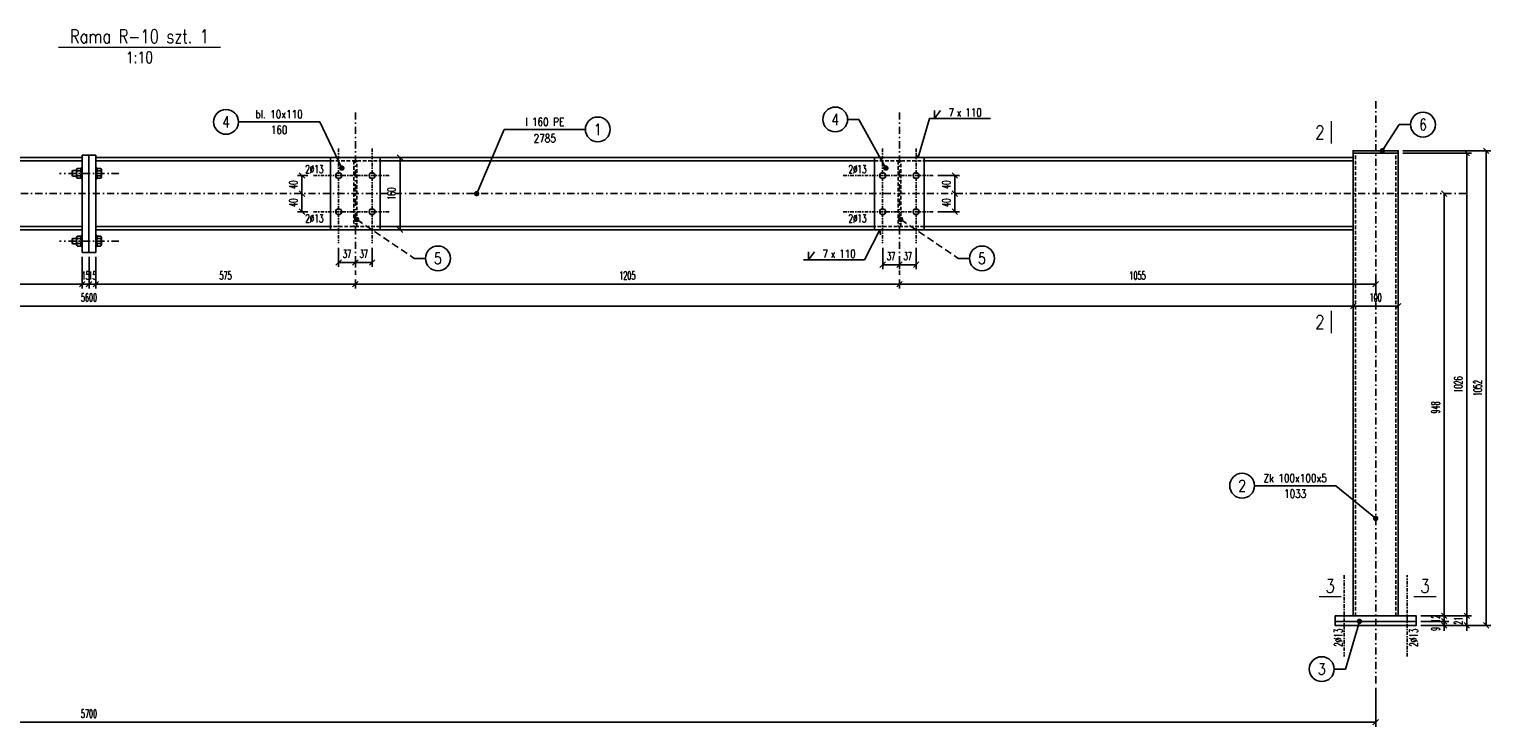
# Model space of a CAD drawing. Header units: millimetres. Extents: x -228255 to 14536, y -140109 to 119945.
# Tile 93 of 123: x -115601 to -112364, y 43549 to 45095. Entities that reach past the tile are written whole.
import ezdxf
from ezdxf.enums import TextEntityAlignment as Align

# ---------------------------------------------------------------- set-up
doc = ezdxf.new("R2010")
doc.units = ezdxf.units.MM
doc.header["$LTSCALE"] = 2.5
for name, pattern in [('DASHDOT', [25.4, 12.7, -6.35, 0, -6.35]), ('DASHDOT2', [12.7, 6.35, -3.175, 0, -3.175]), ('DASHED', [19.05, 12.7, -6.35]), ('DASHED2', [9.525, 6.35, -3.175])]:
    doc.linetypes.add(name, pattern=pattern)
for name, color, linetype in [('Gruba', 6, 'Continuous'), ('Laczniki', 30, 'Continuous'), ('Opisy_stal', 7, 'Continuous'), ('Osie', 134, 'DASHDOT'), ('Osie_stal', 221, 'DASHDOT2'), ('stal', 4, 'Continuous'), ('Stal_nw', 181, 'DASHED2'), ('Tekst', 31, 'Continuous'), ('Wymiary', 86, 'Continuous')]:
    doc.layers.add(name, color=color, linetype=linetype)
doc.styles.get("Standard").update_dxf_attribs({"font": 'romans.shx', "width": 0.65})
doc.styles.add('style1', font='romand.shx', dxfattribs={"width": 0.8})
doc.styles.add('style3', font='romans.shx', dxfattribs={"width": 0.5})
doc.dimstyles.new('Skala_10', dxfattribs={"dimtxt": 18, "dimasz": 12, "dimexe": 10, "dimexo": 10, "dimgap": 10, "dimtad": 1, "dimdec": 0, "dimdsep": 46, "dimtxsty": 'style3', "dimblk": 'OBLIQUE', "dimcen": 0, "dimdle": 1, "dimclrd": 256, "dimclre": 256, "dimclrt": 31, "dimadec": 1, "dimazin": 0, "dimtfac": 1, "dimtdec": 0, "dimtix": 1, "dimtmove": 2, "dimatfit": 0, "dimldrblk": 'DOT', "dimfxl": 1, "dimtolj": 1, "dimtzin": 0, "dimlwd": -1, "dimlwe": -1, "dimarcsym": 0})
doc.dimstyles.new('Skala_10$7', dxfattribs={"dimscale": 0, "dimtxt": 18, "dimasz": 12, "dimexe": 10, "dimexo": 15, "dimgap": 5, "dimtad": 1, "dimdec": 0, "dimrnd": 0.5, "dimzin": 9, "dimdsep": 46, "dimtxsty": 'Standard', "dimblk1": 'OBLIQUE', "dimblk2": 'OBLIQUE', "dimsah": 1, "dimcen": 10, "dimdle": 10, "dimclrt": 31, "dimadec": 0, "dimazin": 0, "dimtfac": 1, "dimtdec": 0, "dimtmove": 2, "dimatfit": 3, "dimldrblk": 'DOT', "dimfxl": 1, "dimtolj": 1, "dimtzin": 9, "dimarcsym": 0})

# ---------------------------------------------------------------- blocks, each defined once
blk = doc.blocks.new('_Oblique')
at = {"color": 0, "linetype": 'ByBlock', "lineweight": -2}
blk.add_line((-0.5, -0.5), (0.5, 0.5), dxfattribs=at)
blk = doc.blocks.new('*D186')
at = {"layer": 'Defpoints', "color": 0, "ltscale": 0.5, "transparency": 16777216}
for p in [(-118319, 43645.4), (-112619, 43645.4), (-112619, 43559.2)]:
    blk.add_point(p, dxfattribs=at)
at = {"layer": 'Wymiary', "ltscale": 0.5, "transparency": 16777216}
for p, q in [((-118319, 43635.4), (-118319, 43549.2)), ((-112619, 43635.4), (-112619, 43549.2)), ((-118320, 43559.2), (-112618, 43559.2))]:
    blk.add_line(p, q, dxfattribs=at)
at = {"layer": 'Wymiary', "ltscale": 0.5, "transparency": 16777216, "xscale": 12, "yscale": 12, "zscale": 12, "rotation": 180}
blk.add_blockref('_Oblique', (-118319, 43559.2), dxfattribs=at)
at = {"layer": 'Wymiary', "ltscale": 0.5, "transparency": 16777216, "xscale": 12, "yscale": 12, "zscale": 12}
blk.add_blockref('_Oblique', (-112619, 43559.2), dxfattribs=at)
at = {"layer": 'Wymiary', "color": 31, "ltscale": 0.5, "transparency": 16777216, "insert": (-115469, 43578.2), "char_height": 18, "attachment_point": 5, "style": 'style3'}
blk.add_mtext('\\A1;5700', dxfattribs=at)
blk = doc.blocks.new('_Dot')
at = {"color": 0, "linetype": 'ByBlock', "lineweight": -2}
blk.add_line((-0.5, 0), (-1, 0), dxfattribs=at)
at = {"color": 0, "linetype": 'ByBlock', "const_width": 0.5}
blk.add_lwpolyline([(-0.25, 0, 1), (0.25, 0, 1)], format="xyb", close=True, dxfattribs=at)
blk = doc.blocks.new('*D187')
at = {"layer": 'Defpoints', "color": 0, "ltscale": 0.5, "transparency": 16777216}
for p in [(-112529, 43782.8), (-112529, 43773.9), (-112467.2, 43782.8)]:
    blk.add_point(p, dxfattribs=at)
at = {"layer": 'Wymiary', "ltscale": 0.5, "transparency": 16777216}
for p, q in [((-112519, 43782.8), (-112457.2, 43782.8)), ((-112519, 43773.9), (-112457.2, 43773.9)), ((-112467.2, 43782.8), (-112467.2, 43794.8)), ((-112467.2, 43773.9), (-112467.2, 43782.8)), ((-112467.2, 43773.9), (-112467.2, 43761.9))]:
    blk.add_line(p, q, dxfattribs=at)
at = {"layer": 'Wymiary', "ltscale": 0.5, "transparency": 16777216, "xscale": 12, "yscale": 12, "zscale": 12}
for p, rotation in [((-112467.2, 43782.8), 270), ((-112467.2, 43773.9), 90)]:
    blk.add_blockref('_Oblique', p, dxfattribs=dict(at, rotation=rotation))
at = {"layer": 'Wymiary', "color": 31, "ltscale": 0.5, "transparency": 16777216, "insert": (-112486.2, 43766), "char_height": 18, "attachment_point": 5, "rotation": 90, "style": 'style3'}
blk.add_mtext('\\A1;9', dxfattribs=at)
blk = doc.blocks.new('*D188')
at = {"layer": 'Defpoints', "color": 0, "ltscale": 0.5, "transparency": 16777216}
for p in [(-112467.2, 44730.4), (-112467.2, 44730.4), (-112529, 43782.8)]:
    blk.add_point(p, dxfattribs=at)
at = {"layer": 'Wymiary', "ltscale": 0.5, "transparency": 16777216}
for p, q in [((-112467.2, 43781.8), (-112467.2, 44731.4)), ((-112519, 43782.8), (-112457.2, 43782.8))]:
    blk.add_line(p, q, dxfattribs=at)
at = {"layer": 'Wymiary', "ltscale": 0.5, "transparency": 16777216, "xscale": 12, "yscale": 12, "zscale": 12}
for p, rotation in [((-112467.2, 44730.4), 90), ((-112467.2, 43782.8), 270)]:
    blk.add_blockref('_Oblique', p, dxfattribs=dict(at, rotation=rotation))
at = {"layer": 'Wymiary', "color": 31, "ltscale": 0.5, "transparency": 16777216, "insert": (-112486.2, 44256.6), "char_height": 18, "attachment_point": 5, "rotation": 90, "style": 'style3'}
blk.add_mtext('\\A1;948', dxfattribs=at)
blk = doc.blocks.new('*D189')
at = {"layer": 'Defpoints', "color": 0, "ltscale": 0.5, "transparency": 16777216}
for p in [(-112529, 43794.8), (-112529, 43773.9), (-112417, 43794.8)]:
    blk.add_point(p, dxfattribs=at)
at = {"layer": 'Wymiary', "ltscale": 0.5, "transparency": 16777216}
for p, q in [((-112417, 43794.8), (-112417, 43806.8)), ((-112519, 43794.8), (-112407, 43794.8)), ((-112519, 43773.9), (-112407, 43773.9)), ((-112417, 43773.9), (-112417, 43794.8)), ((-112417, 43773.9), (-112417, 43761.9))]:
    blk.add_line(p, q, dxfattribs=at)
at = {"layer": 'Wymiary', "ltscale": 0.5, "transparency": 16777216, "xscale": 12, "yscale": 12, "zscale": 12}
for p, rotation in [((-112417, 43794.8), 270), ((-112417, 43773.9), 90)]:
    blk.add_blockref('_Oblique', p, dxfattribs=dict(at, rotation=rotation))
at = {"layer": 'Wymiary', "color": 31, "ltscale": 0.5, "transparency": 16777216, "insert": (-112436, 43784.3), "char_height": 18, "attachment_point": 5, "rotation": 90, "style": 'style3'}
blk.add_mtext('\\A1;21', dxfattribs=at)
blk = doc.blocks.new('*D190')
at = {"layer": 'Defpoints', "color": 0, "ltscale": 0.5, "transparency": 16777216}
for p in [(-112569, 44820.4), (-112417, 44820.4), (-112529, 43794.8)]:
    blk.add_point(p, dxfattribs=at)
at = {"layer": 'Wymiary', "ltscale": 0.5, "transparency": 16777216}
for p, q in [((-112559, 44820.4), (-112407, 44820.4)), ((-112417, 43793.8), (-112417, 44821.4)), ((-112519, 43794.8), (-112407, 43794.8))]:
    blk.add_line(p, q, dxfattribs=at)
at = {"layer": 'Wymiary', "ltscale": 0.5, "transparency": 16777216, "xscale": 12, "yscale": 12, "zscale": 12}
for p, rotation in [((-112417, 44820.4), 90), ((-112417, 43794.8), 270)]:
    blk.add_blockref('_Oblique', p, dxfattribs=dict(at, rotation=rotation))
at = {"layer": 'Wymiary', "color": 31, "ltscale": 0.5, "transparency": 16777216, "insert": (-112436, 44307.6), "char_height": 18, "attachment_point": 5, "rotation": 90, "style": 'style3'}
blk.add_mtext('\\A1;1026', dxfattribs=at)
blk = doc.blocks.new('*D191')
at = {"layer": 'Defpoints', "color": 0, "ltscale": 0.5, "transparency": 16777216}
for p in [(-112569, 44825.4), (-112529, 43773.9), (-112374.1, 43773.9)]:
    blk.add_point(p, dxfattribs=at)
at = {"layer": 'Wymiary', "ltscale": 0.5, "transparency": 16777216}
for p, q in [((-112559, 44825.4), (-112364.1, 44825.4)), ((-112374.1, 44826.4), (-112374.1, 43772.9)), ((-112519, 43773.9), (-112364.1, 43773.9))]:
    blk.add_line(p, q, dxfattribs=at)
at = {"layer": 'Wymiary', "ltscale": 0.5, "transparency": 16777216, "xscale": 12, "yscale": 12, "zscale": 12}
for p, rotation in [((-112374.1, 44825.4), 90), ((-112374.1, 43773.9), 270)]:
    blk.add_blockref('_Oblique', p, dxfattribs=dict(at, rotation=rotation))
at = {"layer": 'Wymiary', "color": 31, "ltscale": 0.5, "transparency": 16777216, "insert": (-112393.1, 44299.6), "char_height": 18, "attachment_point": 5, "rotation": 90, "style": 'style3'}
blk.add_mtext('\\A1;1052', dxfattribs=at)
blk = doc.blocks.new('*D192')
at = {"layer": 'Defpoints', "color": 0, "ltscale": 0.5, "transparency": 16777216}
for p in [(-115484, 44600.4), (-118319, 44561.1), (-115484, 44529.9)]:
    blk.add_point(p, dxfattribs=at)
at = {"layer": 'Wymiary', "ltscale": 0.5, "transparency": 16777216}
for p, q in [((-115484, 44590.4), (-115484, 44519.9)), ((-118319, 44551.1), (-118319, 44519.9)), ((-118320, 44529.9), (-115483, 44529.9))]:
    blk.add_line(p, q, dxfattribs=at)
at = {"layer": 'Wymiary', "ltscale": 0.5, "transparency": 16777216, "xscale": 12, "yscale": 12, "zscale": 12, "rotation": 180}
blk.add_blockref('_Oblique', (-118319, 44529.9), dxfattribs=at)
at = {"layer": 'Wymiary', "ltscale": 0.5, "transparency": 16777216, "xscale": 12, "yscale": 12, "zscale": 12}
blk.add_blockref('_Oblique', (-115484, 44529.9), dxfattribs=at)
at = {"layer": 'Wymiary', "color": 31, "ltscale": 0.5, "transparency": 16777216, "insert": (-116901.5, 44548.9), "char_height": 18, "attachment_point": 5, "style": 'style3'}
blk.add_mtext('\\A1;2835', dxfattribs=at)
blk = doc.blocks.new('*D149')
at = {"layer": 'Defpoints', "color": 0, "ltscale": 0.5, "transparency": 16777216}
for p in [(-114879, 44550.4), (-113674, 44550.4), (-113674, 44529.9)]:
    blk.add_point(p, dxfattribs=at)
at = {"layer": 'Wymiary', "ltscale": 0.5, "transparency": 16777216}
for p, q in [((-114880, 44529.9), (-113673, 44529.9)), ((-114879, 44540.4), (-114879, 44519.9)), ((-113674, 44540.4), (-113674, 44519.9))]:
    blk.add_line(p, q, dxfattribs=at)
at = {"layer": 'Wymiary', "ltscale": 0.5, "transparency": 16777216, "xscale": 12, "yscale": 12, "zscale": 12, "rotation": 180}
blk.add_blockref('_Oblique', (-114879, 44529.9), dxfattribs=at)
at = {"layer": 'Wymiary', "ltscale": 0.5, "transparency": 16777216, "xscale": 12, "yscale": 12, "zscale": 12}
blk.add_blockref('_Oblique', (-113674, 44529.9), dxfattribs=at)
at = {"layer": 'Wymiary', "color": 31, "ltscale": 0.5, "transparency": 16777216, "insert": (-114276.5, 44548.9), "char_height": 18, "attachment_point": 5, "style": 'style3'}
blk.add_mtext('\\A1;1205', dxfattribs=at)
blk = doc.blocks.new('*D150')
at = {"layer": 'Defpoints', "color": 0, "ltscale": 0.5, "transparency": 16777216}
for p in [(-113674, 44550.4), (-112619, 44550.4), (-112619, 44529.9)]:
    blk.add_point(p, dxfattribs=at)
at = {"layer": 'Wymiary', "ltscale": 0.5, "transparency": 16777216}
for p, q in [((-113675, 44529.9), (-112618, 44529.9)), ((-113674, 44540.4), (-113674, 44519.9)), ((-112619, 44540.4), (-112619, 44519.9))]:
    blk.add_line(p, q, dxfattribs=at)
at = {"layer": 'Wymiary', "ltscale": 0.5, "transparency": 16777216, "xscale": 12, "yscale": 12, "zscale": 12, "rotation": 180}
blk.add_blockref('_Oblique', (-113674, 44529.9), dxfattribs=at)
at = {"layer": 'Wymiary', "ltscale": 0.5, "transparency": 16777216, "xscale": 12, "yscale": 12, "zscale": 12}
blk.add_blockref('_Oblique', (-112619, 44529.9), dxfattribs=at)
at = {"layer": 'Wymiary', "color": 31, "ltscale": 0.5, "transparency": 16777216, "insert": (-113146.5, 44548.9), "char_height": 18, "attachment_point": 5, "style": 'style3'}
blk.add_mtext('\\A1;1055', dxfattribs=at)
blk = doc.blocks.new('*D152')
at = {"layer": 'Defpoints', "color": 0, "ltscale": 0.5, "transparency": 16777216}
for p in [(-118269, 44496.7), (-112669, 44481.3), (-112669, 44481.3)]:
    blk.add_point(p, dxfattribs=at)
at = {"layer": 'Wymiary', "ltscale": 0.5, "transparency": 16777216}
for p, q in [((-118270, 44481.3), (-112668, 44481.3)), ((-118269, 44486.7), (-118269, 44471.3))]:
    blk.add_line(p, q, dxfattribs=at)
at = {"layer": 'Wymiary', "ltscale": 0.5, "transparency": 16777216, "xscale": 12, "yscale": 12, "zscale": 12, "rotation": 180}
blk.add_blockref('_Oblique', (-118269, 44481.3), dxfattribs=at)
at = {"layer": 'Wymiary', "ltscale": 0.5, "transparency": 16777216, "xscale": 12, "yscale": 12, "zscale": 12}
blk.add_blockref('_Oblique', (-112669, 44481.3), dxfattribs=at)
at = {"layer": 'Wymiary', "color": 31, "ltscale": 0.5, "transparency": 16777216, "insert": (-115469, 44500.3), "char_height": 18, "attachment_point": 5, "style": 'style3'}
blk.add_mtext('\\A1;5600', dxfattribs=at)
blk = doc.blocks.new('*D153')
at = {"layer": 'Defpoints', "color": 0, "ltscale": 0.5, "transparency": 16777216}
for p in [(-112669, 44481.3), (-112569, 44481.3), (-112569, 44481.3)]:
    blk.add_point(p, dxfattribs=at)
at = {"layer": 'Wymiary', "ltscale": 0.5, "transparency": 16777216}
blk.add_line((-112670, 44481.3), (-112568, 44481.3), dxfattribs=at)
at = {"layer": 'Wymiary', "ltscale": 0.5, "transparency": 16777216, "xscale": 12, "yscale": 12, "zscale": 12, "rotation": 180}
blk.add_blockref('_Oblique', (-112669, 44481.3), dxfattribs=at)
at = {"layer": 'Wymiary', "ltscale": 0.5, "transparency": 16777216, "xscale": 12, "yscale": 12, "zscale": 12}
blk.add_blockref('_Oblique', (-112569, 44481.3), dxfattribs=at)
at = {"layer": 'Wymiary', "color": 31, "ltscale": 0.5, "transparency": 16777216, "insert": (-112619, 44500.3), "char_height": 18, "attachment_point": 5, "style": 'style3'}
blk.add_mtext('\\A1;100', dxfattribs=at)
blk = doc.blocks.new('*D154')
at = {"layer": 'Defpoints', "color": 0, "ltscale": 0.5, "transparency": 16777216}
for p in [(-114916, 44620.4), (-114879, 44592), (-114879, 44578)]:
    blk.add_point(p, dxfattribs=at)
at = {"layer": 'Wymiary', "ltscale": 0.5, "transparency": 16777216}
for p, q in [((-114916, 44610.4), (-114916, 44568)), ((-114917, 44578), (-114878, 44578)), ((-114879, 44582), (-114879, 44568))]:
    blk.add_line(p, q, dxfattribs=at)
at = {"layer": 'Wymiary', "ltscale": 0.5, "transparency": 16777216, "xscale": 12, "yscale": 12, "zscale": 12, "rotation": 180}
blk.add_blockref('_Oblique', (-114916, 44578), dxfattribs=at)
at = {"layer": 'Wymiary', "ltscale": 0.5, "transparency": 16777216, "xscale": 12, "yscale": 12, "zscale": 12}
blk.add_blockref('_Oblique', (-114879, 44578), dxfattribs=at)
at = {"layer": 'Wymiary', "color": 31, "ltscale": 0.5, "transparency": 16777216, "insert": (-114897.5, 44597), "char_height": 18, "attachment_point": 5, "style": 'style3'}
blk.add_mtext('\\A1;37', dxfattribs=at)
blk = doc.blocks.new('*D155')
at = {"layer": 'Defpoints', "color": 0, "ltscale": 0.5, "transparency": 16777216}
for p in [(-114842, 44620.4), (-114879, 44592), (-114842, 44578)]:
    blk.add_point(p, dxfattribs=at)
at = {"layer": 'Wymiary', "ltscale": 0.5, "transparency": 16777216}
for p, q in [((-114842, 44610.4), (-114842, 44568)), ((-114880, 44578), (-114841, 44578)), ((-114879, 44582), (-114879, 44568))]:
    blk.add_line(p, q, dxfattribs=at)
at = {"layer": 'Wymiary', "ltscale": 0.5, "transparency": 16777216, "xscale": 12, "yscale": 12, "zscale": 12, "rotation": 180}
blk.add_blockref('_Oblique', (-114879, 44578), dxfattribs=at)
at = {"layer": 'Wymiary', "ltscale": 0.5, "transparency": 16777216, "xscale": 12, "yscale": 12, "zscale": 12}
blk.add_blockref('_Oblique', (-114842, 44578), dxfattribs=at)
at = {"layer": 'Wymiary', "color": 31, "ltscale": 0.5, "transparency": 16777216, "insert": (-114860.5, 44597), "char_height": 18, "attachment_point": 5, "style": 'style3'}
blk.add_mtext('\\A1;37', dxfattribs=at)
blk = doc.blocks.new('*D156')
at = {"layer": 'Defpoints', "color": 0, "ltscale": 0.5, "transparency": 16777216}
for p in [(-113711, 44620.4), (-113674, 44589.2), (-113674, 44573)]:
    blk.add_point(p, dxfattribs=at)
at = {"layer": 'Wymiary', "ltscale": 0.5, "transparency": 16777216}
for p, q in [((-113711, 44610.4), (-113711, 44563)), ((-113674, 44579.2), (-113674, 44563)), ((-113712, 44573), (-113673, 44573))]:
    blk.add_line(p, q, dxfattribs=at)
at = {"layer": 'Wymiary', "ltscale": 0.5, "transparency": 16777216, "xscale": 12, "yscale": 12, "zscale": 12, "rotation": 180}
blk.add_blockref('_Oblique', (-113711, 44573), dxfattribs=at)
at = {"layer": 'Wymiary', "ltscale": 0.5, "transparency": 16777216, "xscale": 12, "yscale": 12, "zscale": 12}
blk.add_blockref('_Oblique', (-113674, 44573), dxfattribs=at)
at = {"layer": 'Wymiary', "color": 31, "ltscale": 0.5, "transparency": 16777216, "insert": (-113692.5, 44592), "char_height": 18, "attachment_point": 5, "style": 'style3'}
blk.add_mtext('\\A1;37', dxfattribs=at)
blk = doc.blocks.new('*D157')
at = {"layer": 'Defpoints', "color": 0, "ltscale": 0.5, "transparency": 16777216}
for p in [(-113637, 44620.4), (-113674, 44589.2), (-113637, 44573)]:
    blk.add_point(p, dxfattribs=at)
at = {"layer": 'Wymiary', "ltscale": 0.5, "transparency": 16777216}
for p, q in [((-113637, 44610.4), (-113637, 44563)), ((-113674, 44579.2), (-113674, 44563)), ((-113675, 44573), (-113636, 44573))]:
    blk.add_line(p, q, dxfattribs=at)
at = {"layer": 'Wymiary', "ltscale": 0.5, "transparency": 16777216, "xscale": 12, "yscale": 12, "zscale": 12, "rotation": 180}
blk.add_blockref('_Oblique', (-113674, 44573), dxfattribs=at)
at = {"layer": 'Wymiary', "ltscale": 0.5, "transparency": 16777216, "xscale": 12, "yscale": 12, "zscale": 12}
blk.add_blockref('_Oblique', (-113637, 44573), dxfattribs=at)
at = {"layer": 'Wymiary', "color": 31, "ltscale": 0.5, "transparency": 16777216, "insert": (-113655.5, 44592), "char_height": 18, "attachment_point": 5, "style": 'style3'}
blk.add_mtext('\\A1;37', dxfattribs=at)
blk = doc.blocks.new('*D158')
at = {"layer": 'Defpoints', "color": 0, "ltscale": 0.5, "transparency": 16777216}
for p in [(-114997.3, 44730.4), (-114997.3, 44730.4), (-114974, 44690.4)]:
    blk.add_point(p, dxfattribs=at)
at = {"layer": 'Wymiary', "ltscale": 0.5, "transparency": 16777216}
for p, q in [((-114997.3, 44689.4), (-114997.3, 44731.4)), ((-114984, 44690.4), (-115007.3, 44690.4))]:
    blk.add_line(p, q, dxfattribs=at)
at = {"layer": 'Wymiary', "ltscale": 0.5, "transparency": 16777216, "xscale": 12, "yscale": 12, "zscale": 12}
for p, rotation in [((-114997.3, 44730.4), 90), ((-114997.3, 44690.4), 270)]:
    blk.add_blockref('_Oblique', p, dxfattribs=dict(at, rotation=rotation))
at = {"layer": 'Wymiary', "color": 31, "ltscale": 0.5, "transparency": 16777216, "insert": (-115016.3, 44710.4), "char_height": 18, "attachment_point": 5, "rotation": 90, "style": 'style3'}
blk.add_mtext('\\A1;40', dxfattribs=at)
blk = doc.blocks.new('*D159')
at = {"layer": 'Defpoints', "color": 0, "ltscale": 0.5, "transparency": 16777216}
for p in [(-114997.3, 44770.4), (-114974, 44770.4), (-114997.3, 44730.4)]:
    blk.add_point(p, dxfattribs=at)
at = {"layer": 'Wymiary', "ltscale": 0.5, "transparency": 16777216}
for p, q in [((-114984, 44770.4), (-115007.3, 44770.4)), ((-114997.3, 44729.4), (-114997.3, 44771.4))]:
    blk.add_line(p, q, dxfattribs=at)
at = {"layer": 'Wymiary', "ltscale": 0.5, "transparency": 16777216, "xscale": 12, "yscale": 12, "zscale": 12}
for p, rotation in [((-114997.3, 44770.4), 90), ((-114997.3, 44730.4), 270)]:
    blk.add_blockref('_Oblique', p, dxfattribs=dict(at, rotation=rotation))
at = {"layer": 'Wymiary', "color": 31, "ltscale": 0.5, "transparency": 16777216, "insert": (-115016.3, 44750.4), "char_height": 18, "attachment_point": 5, "rotation": 90, "style": 'style3'}
blk.add_mtext('\\A1;40', dxfattribs=at)
blk = doc.blocks.new('*D160')
at = {"layer": 'Defpoints', "color": 0, "ltscale": 0.5, "transparency": 16777216}
for p in [(-113557.7, 44730.4), (-113551, 44730.4), (-113599, 44690.4)]:
    blk.add_point(p, dxfattribs=at)
at = {"layer": 'Wymiary', "ltscale": 0.5, "transparency": 16777216}
for p, q in [((-113551, 44689.4), (-113551, 44731.4)), ((-113547.7, 44730.4), (-113541, 44730.4)), ((-113589, 44690.4), (-113541, 44690.4))]:
    blk.add_line(p, q, dxfattribs=at)
at = {"layer": 'Wymiary', "ltscale": 0.5, "transparency": 16777216, "xscale": 12, "yscale": 12, "zscale": 12}
for p, rotation in [((-113551, 44730.4), 90), ((-113551, 44690.4), 270)]:
    blk.add_blockref('_Oblique', p, dxfattribs=dict(at, rotation=rotation))
at = {"layer": 'Wymiary', "color": 31, "ltscale": 0.5, "transparency": 16777216, "insert": (-113570, 44710.4), "char_height": 18, "attachment_point": 5, "rotation": 90, "style": 'style3'}
blk.add_mtext('\\A1;40', dxfattribs=at)
blk = doc.blocks.new('*D161')
at = {"layer": 'Defpoints', "color": 0, "ltscale": 0.5, "transparency": 16777216}
for p in [(-113599, 44770.4), (-113551, 44770.4), (-113557.7, 44730.4)]:
    blk.add_point(p, dxfattribs=at)
at = {"layer": 'Wymiary', "ltscale": 0.5, "transparency": 16777216}
for p, q in [((-113589, 44770.4), (-113541, 44770.4)), ((-113551, 44729.4), (-113551, 44771.4)), ((-113547.7, 44730.4), (-113541, 44730.4))]:
    blk.add_line(p, q, dxfattribs=at)
at = {"layer": 'Wymiary', "ltscale": 0.5, "transparency": 16777216, "xscale": 12, "yscale": 12, "zscale": 12}
for p, rotation in [((-113551, 44770.4), 90), ((-113551, 44730.4), 270)]:
    blk.add_blockref('_Oblique', p, dxfattribs=dict(at, rotation=rotation))
at = {"layer": 'Wymiary', "color": 31, "ltscale": 0.5, "transparency": 16777216, "insert": (-113570, 44750.4), "char_height": 18, "attachment_point": 5, "rotation": 90, "style": 'style3'}
blk.add_mtext('\\A1;40', dxfattribs=at)
blk = doc.blocks.new('*D162')
at = {"layer": 'Defpoints', "color": 0, "ltscale": 0.5, "transparency": 16777216}
for p in [(-114824, 44810.4), (-114780.1, 44810.4), (-114824, 44650.4)]:
    blk.add_point(p, dxfattribs=at)
at = {"layer": 'Wymiary', "ltscale": 0.5, "transparency": 16777216}
for p, q in [((-114814, 44810.4), (-114770.1, 44810.4)), ((-114780.1, 44649.4), (-114780.1, 44811.4)), ((-114814, 44650.4), (-114770.1, 44650.4))]:
    blk.add_line(p, q, dxfattribs=at)
at = {"layer": 'Wymiary', "ltscale": 0.5, "transparency": 16777216, "xscale": 12, "yscale": 12, "zscale": 12}
for p, rotation in [((-114780.1, 44810.4), 90), ((-114780.1, 44650.4), 270)]:
    blk.add_blockref('_Oblique', p, dxfattribs=dict(at, rotation=rotation))
at = {"layer": 'Wymiary', "color": 31, "ltscale": 0.5, "transparency": 16777216, "insert": (-114799.1, 44730.4), "char_height": 18, "attachment_point": 5, "rotation": 90, "style": 'style3'}
blk.add_mtext('\\A1;160', dxfattribs=at)
blk = doc.blocks.new('Elem_prawy')
at = {"color": 7}
blk.add_line((0, 0), (25, 0), dxfattribs=at)
blk.add_circle((52.5, 0), 27.5, dxfattribs=at)
at = {"color": 31, "width": 0.8}
blk.add_attdef('22', text='', height=25, dxfattribs=at).set_placement((52.5, 0), align=Align.MIDDLE)
blk = doc.blocks.new('pol_V_lewa')
at = {"color": 7}
for p, q in [((0, 0), (-135, 0)), ((-124, 0), (-110.5, 18)), ((-124, 0), (-124, 18))]:
    blk.add_line(p, q, dxfattribs=at)
at = {"color": 31, "width": 0.8}
blk.add_text('x', height=18, dxfattribs=at).set_placement((-74.9, 4.5))
blk.add_attdef('22', text='', height=18, dxfattribs=at).set_placement((-80.5, 4.5), align=Align.RIGHT)
blk.add_attdef('9999', (-56.2, 4.5), '', height=18, dxfattribs=at)
blk = doc.blocks.new('pol_V_prawa')
at = {"color": 7}
for p, q in [((135, 0), (0, 0)), ((11, 0), (24.5, 18)), ((11, 0), (11, 18))]:
    blk.add_line(p, q, dxfattribs=at)
at = {"color": 31, "width": 0.8}
blk.add_text('x', height=18, dxfattribs=at).set_placement((60.1, 4.5))
blk.add_attdef('22', text='', height=18, dxfattribs=at).set_placement((54.5, 4.5), align=Align.RIGHT)
blk.add_attdef('9999', (78.8, 4.5), '', height=18, dxfattribs=at)
blk = doc.blocks.new('Elem_lewy')
at = {"color": 7}
blk.add_line((0, 0), (-25, 0), dxfattribs=at)
blk.add_circle((-52.5, 0), 27.5, dxfattribs=at)
at = {"color": 31, "width": 0.8}
blk.add_attdef('22', text='', height=25, dxfattribs=at).set_placement((-52.5, 0), align=Align.MIDDLE)
blk = doc.blocks.new('*D195')
at = {"layer": 'Defpoints', "color": 0, "ltscale": 0.5, "transparency": 16777216}
for p in [(-112529, 43794.8), (-112529, 43782.8), (-112467.2, 43794.8)]:
    blk.add_point(p, dxfattribs=at)
at = {"layer": 'Wymiary', "ltscale": 0.5, "transparency": 16777216}
for p, q in [((-112467.2, 43794.8), (-112467.2, 43806.8)), ((-112519, 43794.8), (-112457.2, 43794.8)), ((-112519, 43782.8), (-112457.2, 43782.8)), ((-112467.2, 43782.8), (-112467.2, 43794.8)), ((-112467.2, 43782.8), (-112467.2, 43770.8))]:
    blk.add_line(p, q, dxfattribs=at)
at = {"layer": 'Wymiary', "ltscale": 0.5, "transparency": 16777216, "xscale": 12, "yscale": 12, "zscale": 12}
for p, rotation in [((-112467.2, 43794.8), 270), ((-112467.2, 43782.8), 90)]:
    blk.add_blockref('_Oblique', p, dxfattribs=dict(at, rotation=rotation))
at = {"layer": 'Wymiary', "color": 31, "ltscale": 0.5, "transparency": 16777216, "insert": (-112486.2, 43788.8), "char_height": 18, "attachment_point": 5, "rotation": 90, "style": 'style3'}
blk.add_mtext('\\A1;12', dxfattribs=at)
blk = doc.blocks.new('Op_el_prawy')
at = {"color": 7}
blk.add_line((0, 0), (180, 0), dxfattribs=at)
blk.add_circle((207.5, 0), 27.5, dxfattribs=at)
at = {"color": 31, "width": 0.8}
for tag, p in [('ZK_120X120X5', (90, 7.803)), ('1000', (90, -28.62))]:
    blk.add_attdef(tag, text='', height=18, dxfattribs=at).set_placement(p, align=Align.CENTER)
blk.add_attdef('22', text='', height=25, dxfattribs=at).set_placement((207.5, 0), align=Align.MIDDLE)
blk = doc.blocks.new('Op_el_lewy')
at = {"color": 7}
blk.add_line((0, 0), (-180, 0), dxfattribs=at)
blk.add_circle((-207.5, 0), 27.5, dxfattribs=at)
at = {"color": 31, "width": 0.8}
blk.add_attdef('22', text='', height=25, dxfattribs=at).set_placement((-207.5, 0), align=Align.MIDDLE)
for tag, p in [('ZK_120X120X5', (-90, 7.875)), ('1000', (-90, -26.649))]:
    blk.add_attdef(tag, text='', height=18, dxfattribs=at).set_placement(p, align=Align.CENTER)
blk = doc.blocks.new('nakretkaM12')
at = {"ltscale": 0.2}
for p, q in [((-10, 8.2), (-10, 5.5)), ((-10, 5.5), (-10, -5.5)), ((-9, 11), (-1, 11)), ((-9, 5.5), (-1, 5.5)), ((0, 8.2), (0, 5.5)), ((0, 5.5), (0, -5.5)), ((-10, -5.5), (-10, -8.2)), ((-9, -5.5), (-1, -5.5)), ((-9, -11), (-1, -11)), ((0, -5.5), (0, -8.2))]:
    blk.add_line(p, q, dxfattribs=at)
for centre, radius, start, end in [((-5.7, 8.2), 4.26, 139.932, 220.068), ((5.5, 0), 15.5, 159.3345, 200.6655), ((-4.3, 8.2), 4.26, 319.932, 40.068), ((-15.5, 0), 15.5, 339.3345, 20.6655), ((-5.7, -8.2), 4.26, 139.932, 220.068), ((-4.3, -8.2), 4.26, 319.932, 40.068)]:
    blk.add_arc(centre, radius, start, end, dxfattribs=at)
blk = doc.blocks.new('*D534')
at = {"layer": 'Defpoints', "color": 0, "ltscale": 0.5, "transparency": 16777216}
for p in [(-115484, 44600.4), (-115469, 44600.4), (-115469, 44529.9)]:
    blk.add_point(p, dxfattribs=at)
at = {"layer": 'Wymiary', "ltscale": 0.5, "transparency": 16777216}
for p, q in [((-115484, 44590.4), (-115484, 44519.9)), ((-115469, 44590.4), (-115469, 44519.9)), ((-115484, 44529.9), (-115496, 44529.9)), ((-115484, 44529.9), (-115469, 44529.9)), ((-115469, 44529.9), (-115457, 44529.9))]:
    blk.add_line(p, q, dxfattribs=at)
at = {"layer": 'Wymiary', "ltscale": 0.5, "transparency": 16777216, "xscale": 12, "yscale": 12, "zscale": 12}
blk.add_blockref('_Oblique', (-115484, 44529.9), dxfattribs=at)
at = {"layer": 'Wymiary', "ltscale": 0.5, "transparency": 16777216, "xscale": 12, "yscale": 12, "zscale": 12, "rotation": 180}
blk.add_blockref('_Oblique', (-115469, 44529.9), dxfattribs=at)
at = {"layer": 'Wymiary', "color": 31, "ltscale": 0.5, "transparency": 16777216, "insert": (-115476.5, 44548.9), "char_height": 18, "attachment_point": 5, "style": 'style3'}
blk.add_mtext('\\A1;15', dxfattribs=at)
blk = doc.blocks.new('*D535')
at = {"layer": 'Defpoints', "color": 0, "ltscale": 0.5, "transparency": 16777216}
for p in [(-115469, 44600.4), (-115454, 44600.4), (-115454, 44529.9)]:
    blk.add_point(p, dxfattribs=at)
at = {"layer": 'Wymiary', "ltscale": 0.5, "transparency": 16777216}
for p, q in [((-115469, 44590.4), (-115469, 44519.9)), ((-115454, 44590.4), (-115454, 44519.9)), ((-115469, 44529.9), (-115481, 44529.9)), ((-115469, 44529.9), (-115454, 44529.9)), ((-115454, 44529.9), (-115442, 44529.9))]:
    blk.add_line(p, q, dxfattribs=at)
at = {"layer": 'Wymiary', "ltscale": 0.5, "transparency": 16777216, "xscale": 12, "yscale": 12, "zscale": 12}
blk.add_blockref('_Oblique', (-115469, 44529.9), dxfattribs=at)
at = {"layer": 'Wymiary', "ltscale": 0.5, "transparency": 16777216, "xscale": 12, "yscale": 12, "zscale": 12, "rotation": 180}
blk.add_blockref('_Oblique', (-115454, 44529.9), dxfattribs=at)
at = {"layer": 'Wymiary', "color": 31, "ltscale": 0.5, "transparency": 16777216, "insert": (-115461.5, 44548.9), "char_height": 18, "attachment_point": 5, "style": 'style3'}
blk.add_mtext('\\A1;15', dxfattribs=at)
blk = doc.blocks.new('*D536')
at = {"layer": 'Defpoints', "color": 0, "ltscale": 0.5, "transparency": 16777216}
for p in [(-115454, 44600.4), (-114879, 44550.4), (-114879, 44529.9)]:
    blk.add_point(p, dxfattribs=at)
at = {"layer": 'Wymiary', "ltscale": 0.5, "transparency": 16777216}
for p, q in [((-115454, 44590.4), (-115454, 44519.9)), ((-115455, 44529.9), (-114878, 44529.9)), ((-114879, 44540.4), (-114879, 44519.9))]:
    blk.add_line(p, q, dxfattribs=at)
at = {"layer": 'Wymiary', "ltscale": 0.5, "transparency": 16777216, "xscale": 12, "yscale": 12, "zscale": 12, "rotation": 180}
blk.add_blockref('_Oblique', (-115454, 44529.9), dxfattribs=at)
at = {"layer": 'Wymiary', "ltscale": 0.5, "transparency": 16777216, "xscale": 12, "yscale": 12, "zscale": 12}
blk.add_blockref('_Oblique', (-114879, 44529.9), dxfattribs=at)
at = {"layer": 'Wymiary', "color": 31, "ltscale": 0.5, "transparency": 16777216, "insert": (-115166.5, 44548.9), "char_height": 18, "attachment_point": 5, "style": 'style3'}
blk.add_mtext('\\A1;575', dxfattribs=at)

msp = doc.modelspace()

# ---------------------------------------------------------------- linework, layer by layer
at = {"layer": 'Gruba', "const_width": 3}
for points in [[(-115537.19, 45054.79), (-115177.19, 45054.79)], [(-112717.27, 44891.3), (-112717.27, 44841.3)], [(-112717.27, 44470.92), (-112717.27, 44420.92)], [(-112744.9, 43837.24), (-112694.9, 43837.24)], [(-112534.91, 43837.24), (-112484.91, 43837.24)]]:
    msp.add_lwpolyline(points, dxfattribs=at)
at = {"layer": 'Laczniki', "ltscale": 0.5}
for p, q in [((-115506.55, 44780.37), (-115505.55, 44781.37)), ((-115506.55, 44770.37), (-115506.55, 44780.37)), ((-115496.55, 44781.37), (-115505.55, 44781.37)), ((-115505.55, 44781.37), (-115505.55, 44769.37)), ((-115506.55, 44770.37), (-115505.55, 44769.37)), ((-115496.55, 44769.37), (-115505.55, 44769.37)), ((-115506.55, 44630.37), (-115505.55, 44631.37)), ((-115506.55, 44620.37), (-115506.55, 44630.37)), ((-115506.55, 44620.37), (-115505.55, 44619.37)), ((-115496.55, 44631.37), (-115505.55, 44631.37)), ((-115505.55, 44631.37), (-115505.55, 44619.37)), ((-115496.55, 44619.37), (-115505.55, 44619.37))]:
    msp.add_line(p, q, dxfattribs=at)
for points in [[(-115486.55, 44763.37), (-115484.05, 44763.37), (-115484.05, 44787.37), (-115486.55, 44787.37)], [(-115454.05, 44763.37), (-115451.55, 44763.37), (-115451.55, 44787.37), (-115454.05, 44787.37)], [(-115486.55, 44613.37), (-115484.05, 44613.37), (-115484.05, 44637.37), (-115486.55, 44637.37)], [(-115454.05, 44613.37), (-115451.55, 44613.37), (-115451.55, 44637.37), (-115454.05, 44637.37)]]:
    msp.add_lwpolyline(points, close=True, dxfattribs=at)
at = {"layer": 'Opisy_stal', "ltscale": 0.5}
for p, q in [((-113632.17, 44810.37), (-113607.27, 44896.72)), ((-113636.84, 44816.75), (-113632.17, 44810.37)), ((-113717.64, 44650.37), (-113751.49, 44583.68)), ((-113717.64, 44650.37), (-113716.08, 44638.92))]:
    msp.add_line(p, q, dxfattribs=at)
at = {"layer": 'Osie', "ltscale": 0.5}
for p, q in [((-112619.05, 43645.37), (-112619.05, 44950.37)), ((-114879.05, 44910.37), (-114879.05, 44550.37)), ((-113674.05, 44910.37), (-113674.05, 44550.37)), ((-115403.05, 44775.37), (-115534.05, 44775.37)), ((-112419.05, 44730.37), (-118519.05, 44730.37)), ((-115403.05, 44625.37), (-115534.05, 44625.37))]:
    msp.add_line(p, q, dxfattribs=at)
at = {"layer": 'Osie_stal', "ltscale": 0.5}
for p, q in [((-114916.05, 44830.37), (-114916.05, 44620.37)), ((-114842.05, 44830.37), (-114842.05, 44620.37)), ((-113711.05, 44830.37), (-113711.05, 44620.37)), ((-113637.05, 44830.37), (-113637.05, 44620.37)), ((-114804.05, 44770.37), (-114974.05, 44770.37)), ((-113599.05, 44770.37), (-113799.05, 44770.37)), ((-114804.05, 44690.37), (-114974.05, 44690.37)), ((-113599.05, 44690.37), (-113799.05, 44690.37)), ((-112689.05, 43884.83), (-112689.05, 43704.83)), ((-112549.05, 43704.83), (-112549.05, 43884.83))]:
    msp.add_line(p, q, dxfattribs=at)
at = {"layer": 'stal', "ltscale": 0.5}
for p, q in [((-118269.05, 44802.97), (-115484.05, 44802.97)), ((-115454.05, 44802.97), (-114934.05, 44802.97)), ((-114824.05, 44802.97), (-113729.05, 44802.97)), ((-113619.05, 44802.97), (-112669.05, 44802.97)), ((-118269.05, 44657.77), (-115484.05, 44657.77)), ((-115454.05, 44657.77), (-114934.05, 44657.77)), ((-114824.05, 44657.77), (-113729.05, 44657.77)), ((-113619.05, 44657.77), (-112669.05, 44657.77))]:
    msp.add_line(p, q, dxfattribs=at)
for points in [[(-115484.05, 44650.37), (-118269.05, 44650.37), (-118269.05, 44810.37), (-115484.05, 44810.37)], [(-115454.05, 44810.37), (-114934.05, 44810.37)], [(-114824.05, 44810.37), (-113729.05, 44810.37)], [(-113619.05, 44810.37), (-112669.05, 44810.37), (-112669.05, 44650.37), (-113619.05, 44650.37)], [(-112569.05, 43794.83), (-112569.05, 44820.37), (-112669.05, 44820.37), (-112669.05, 43794.83)], [(-114934.05, 44650.37), (-115454.05, 44650.37)], [(-113729.05, 44650.37), (-114824.05, 44650.37)]]:
    msp.add_lwpolyline(points, dxfattribs=at)
for points in [[(-115484.05, 44600.37), (-115469.05, 44600.37), (-115469.05, 44815.37), (-115484.05, 44815.37)], [(-115454.05, 44600.37), (-115469.05, 44600.37), (-115469.05, 44815.37), (-115454.05, 44815.37)], [(-112669.05, 44820.37), (-112569.05, 44820.37), (-112569.05, 44825.37), (-112669.05, 44825.37)], [(-112709.05, 43782.83), (-112529.05, 43782.83), (-112529.05, 43794.83), (-112709.05, 43794.83)], [(-112709.05, 43794.83), (-112529.05, 43794.83), (-112529.05, 43773.86), (-112709.05, 43773.86)]]:
    msp.add_lwpolyline(points, close=True, dxfattribs=at)
at = {"layer": 'stal'}
for points in [[(-114934.05, 44810.37), (-114824.05, 44810.37), (-114824.05, 44650.37), (-114934.05, 44650.37)], [(-113729.05, 44810.37), (-113619.05, 44810.37), (-113619.05, 44650.37), (-113729.05, 44650.37)]]:
    msp.add_lwpolyline(points, close=True, dxfattribs=at)
for centre in [(-114916.05, 44770.37), (-114842.05, 44770.37), (-113711.05, 44770.37), (-113637.05, 44770.37), (-114916.05, 44690.37), (-114842.05, 44690.37), (-113711.05, 44690.37), (-113637.05, 44690.37)]:
    msp.add_circle(centre, 6.5, dxfattribs=at)
at = {"layer": 'Stal_nw', "ltscale": 0.5}
for p, q in [((-114824.05, 44810.37), (-114934.05, 44810.37)), ((-113619.05, 44810.37), (-113729.05, 44810.37)), ((-112664.05, 43794.83), (-112664.05, 44820.37)), ((-112574.05, 43794.83), (-112574.05, 44820.37)), ((-114934.05, 44802.97), (-114824.05, 44802.97)), ((-113729.05, 44802.97), (-113619.05, 44802.97)), ((-114824.05, 44657.77), (-114934.05, 44657.77)), ((-114934.05, 44650.37), (-114824.05, 44650.37)), ((-113619.05, 44657.77), (-113729.05, 44657.77)), ((-113729.05, 44650.37), (-113619.05, 44650.37))]:
    msp.add_line(p, q, dxfattribs=at)
for points in [[(-114882.05, 44657.77), (-114876.05, 44657.77), (-114876.05, 44802.97), (-114882.05, 44802.97)], [(-113677.05, 44657.77), (-113671.05, 44657.77), (-113671.05, 44802.97), (-113677.05, 44802.97)]]:
    msp.add_lwpolyline(points, close=True, dxfattribs=at)

# ---------------------------------------------------------------- block references
at = {"layer": 'Laczniki', "ltscale": 0.5}
for p in [(-115486.55, 44775.37), (-115441.55, 44775.37), (-115486.55, 44625.37), (-115441.55, 44625.37)]:
    msp.add_blockref('nakretkaM12', p, dxfattribs=at)
at = {"layer": 'Opisy_stal', "ltscale": 0.5}
for name, p, values in [('Op_el_lewy', (-114957.94, 44889.43), {'1000': '160', '22': '4', 'ZK_120X120X5': 'bl. 10x110'}), ('Elem_lewy', (-113763.71, 44894.71), {'22': '4'}), ('pol_V_prawa', (-113607.27, 44896.72), {'9999': '110', '22': '7'}), ('Elem_prawy', (-112566.69, 44883.37), {'22': '6'}), ('Op_el_prawy', (-114549.5, 44872.69), {'1000': '2785', 'ZK_120X120X5': 'I 160 PE', '22': '1'}), ('Elem_prawy', (-114748.63, 44586.9), {'22': '5'}), ('Elem_prawy', (-113543.63, 44586.9), {'22': '5'}), ('pol_V_lewa', (-113751.49, 44583.68), {'22': '7', '9999': '110'}), ('Op_el_lewy', (-112707.34, 44083.27), {'1000': '1033', '22': '2', 'ZK_120X120X5': 'Zk 100x100x5'}), ('Elem_lewy', (-112686.03, 43676.95), {'22': '3'})]:
    msp.add_blockref(name, p, dxfattribs=at).add_auto_attribs(values)

# ---------------------------------------------------------------- texts
at = {"layer": 'Gruba', "style": 'style1', "width": 0.8}
for s, p in [('Rama R-10 szt. 1', (-115357.19, 45054.79)), ('3', (-112719.9, 43837.24)), ('3', (-112509.91, 43837.24))]:
    msp.add_text(s, height=30, dxfattribs=at).set_placement(p, align=Align.BOTTOM_CENTER)
msp.add_text('1:10', height=25, dxfattribs=at).set_placement((-115357.19, 45044.79), align=Align.TOP_CENTER)
for p in [(-112732.27, 44866.3), (-112732.27, 44445.92)]:
    msp.add_text('2', height=30, dxfattribs=at).set_placement(p, align=Align.MIDDLE_RIGHT)
at = {"layer": 'Tekst', "ltscale": 0.5, "width": 0.65}
for p in [(-114989.9, 44775.57), (-113786.85, 44775.57), (-114989.9, 44666.52), (-113786.85, 44666.52)]:
    msp.add_text('2%%C13', height=18, dxfattribs=at).set_placement(p)
for p in [(-112692.71, 43726.6), (-112525.78, 43726.6)]:
    msp.add_text('2%%C13', height=18, rotation=90, dxfattribs=at).set_placement(p)

# ---------------------------------------------------------------- dimensions: what is measured, and where the dimension line sits
at = {"layer": 'Wymiary', "ltscale": 0.5}
for base, p1, p2, picture, middle in [((-114780.06, 44810.37), (-114824.05, 44650.37), (-114824.05, 44810.37), '*D162', (-114799.06, 44730.37)), ((-112374.1, 43773.86), (-112569.05, 44825.37), (-112529.05, 43773.86), '*D191', (-112393.1, 44299.62)), ((-112416.96, 44820.37), (-112529.05, 43794.83), (-112569.05, 44820.37), '*D190', (-112435.96, 44307.6)), ((-114997.31, 44770.37), (-114997.31, 44730.37), (-114974.05, 44770.37), '*D159', (-115016.31, 44750.37)), ((-113551, 44770.37), (-113557.71, 44730.37), (-113599.05, 44770.37), '*D161', (-113570, 44750.37)), ((-114997.31, 44730.37), (-114974.05, 44690.37), (-114997.31, 44730.37), '*D158', (-115016.31, 44710.37)), ((-113551, 44730.37), (-113599.05, 44690.37), (-113557.71, 44730.37), '*D160', (-113570, 44710.37)), ((-112467.25, 44730.37), (-112529.05, 43782.83), (-112467.25, 44730.37), '*D188', (-112486.25, 44256.6)), ((-112416.96, 43794.83), (-112529.05, 43773.86), (-112529.05, 43794.83), '*D189', (-112435.96, 43784.35)), ((-112467.25, 43794.83), (-112529.05, 43782.83), (-112529.05, 43794.83), '*D195', (-112486.25, 43788.83))]:
    dim = msp.add_linear_dim(base=base, p1=p1, p2=p2, angle=90, dimstyle='Skala_10', dxfattribs=at)
    dim.commit()
    dim.dimension.update_dxf_attribs({"geometry": picture, "text_midpoint": middle})
for base, p1, p2, picture, middle in [((-114879.05, 44578.02), (-114916.05, 44620.37), (-114879.05, 44591.98), '*D154', (-114897.55, 44597.02)), ((-114842.05, 44578.02), (-114879.05, 44591.98), (-114842.05, 44620.37), '*D155', (-114860.55, 44597.02)), ((-113674.05, 44573.01), (-113711.05, 44620.37), (-113674.05, 44589.21), '*D156', (-113692.55, 44592.01)), ((-113637.05, 44573.01), (-113674.05, 44589.21), (-113637.05, 44620.37), '*D157', (-113655.55, 44592.01)), ((-115484.05, 44529.92), (-118319.05, 44561.12), (-115484.05, 44600.37), '*D192', (-116901.55, 44548.92)), ((-115469.05, 44529.92), (-115484.05, 44600.37), (-115469.05, 44600.37), '*D534', (-115476.55, 44548.92)), ((-115454.05, 44529.92), (-115469.05, 44600.37), (-115454.05, 44600.37), '*D535', (-115461.55, 44548.92)), ((-114879.05, 44529.92), (-115454.05, 44600.37), (-114879.05, 44550.37), '*D536', (-115166.55, 44548.92)), ((-113674.05, 44529.92), (-114879.05, 44550.37), (-113674.05, 44550.37), '*D149', (-114276.55, 44548.92)), ((-112619.05, 44529.92), (-113674.05, 44550.37), (-112619.05, 44550.37), '*D150', (-113146.55, 44548.92)), ((-112669.05, 44481.32), (-118269.05, 44496.65), (-112669.05, 44481.32), '*D152', (-115469.05, 44500.32)), ((-112569.05, 44481.32), (-112669.05, 44481.32), (-112569.05, 44481.32), '*D153', (-112619.05, 44500.32)), ((-112619.05, 43559.24), (-118319.05, 43645.37), (-112619.05, 43645.37), '*D186', (-115469.05, 43578.24))]:
    dim = msp.add_linear_dim(base=base, p1=p1, p2=p2, dimstyle='Skala_10', dxfattribs=at)
    dim.commit()
    dim.dimension.update_dxf_attribs({"geometry": picture, "text_midpoint": middle})
dim = msp.add_linear_dim(base=(-112467.25, 43782.83), p1=(-112529.05, 43773.86), p2=(-112529.05, 43782.83), angle=90, dimstyle='Skala_10', dxfattribs=at)
dim.commit()
dim.dimension.update_dxf_attribs({"geometry": '*D187', "text_midpoint": (-112486.25, 43766.04), "dimtype": 160})

# ---------------------------------------------------------------- leaders
at = {"layer": 'Opisy_stal', "ltscale": 0.5}
for points in [[(-114908.89, 44786.97), (-114957.94, 44889.43)], [(-114610.28, 44730.37), (-114549.5, 44872.69)], [(-113703.89, 44786.97), (-113763.71, 44894.71)], [(-112604.36, 44825.37), (-112566.69, 44883.37)], [(-112619.05, 44010.86), (-112707.34, 44083.27)], [(-112655, 43782.83), (-112686.03, 43676.95)]]:
    msp.add_leader(points, dimstyle='Skala_10$7', override={"dimscale": 1, "dimtad": 0}, dxfattribs=at)
at = {"layer": 'Opisy_stal', "linetype": 'DASHED', "ltscale": 0.5}
for points in [[(-114876.05, 44673.28), (-114748.63, 44586.9)], [(-113671.05, 44673.28), (-113543.63, 44586.9)]]:
    msp.add_leader(points, dimstyle='Skala_10$7', override={"dimscale": 1, "dimtad": 0}, dxfattribs=at)

doc.saveas('drawing.dxf')
